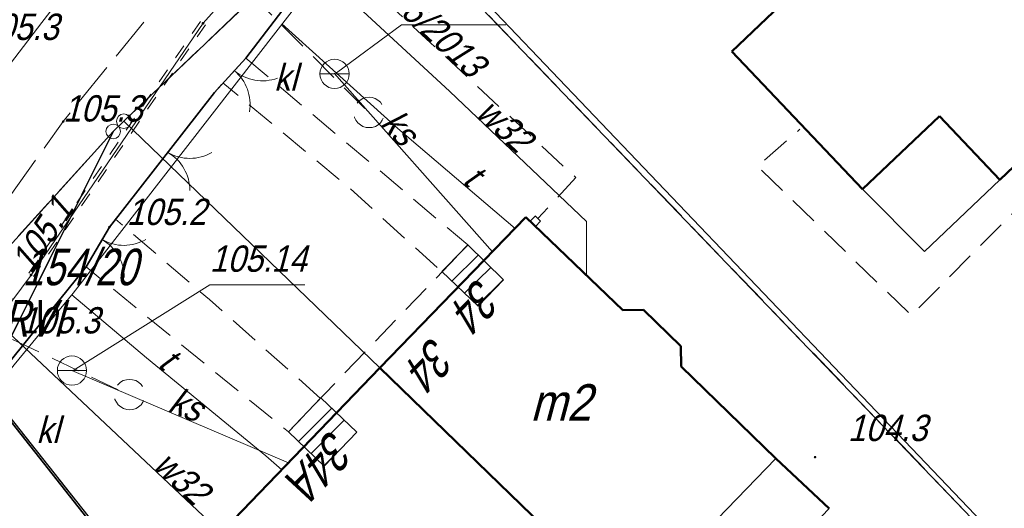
# Model space of a CAD drawing. Extents: x 6530721 to 6531385, y 5978377 to 5979143.
# Tile 66 of 146: x 6531016 to 6531050, y 5978767 to 5978784. Entities that reach past the tile are written whole.
import ezdxf
from ezdxf.enums import TextEntityAlignment as Align

# ---------------------------------------------------------------- set-up
doc = ezdxf.new("R2010")
doc.units = 0
doc.set_wipeout_variables(frame=1)
for name, pattern in [('AB_rokocin 2014-08-13 AC2004$0$0.5_0.5', [1, 0.5, -0.5]), ('AB_rokocin 2014-08-13 AC2004$0$1.0_0.5', [1.5, 1, -0.5]), ('AB_rokocin 2014-08-13 AC2004$0$1.5_0.5', [2, 1.5, -0.5]), ('AB_rokocin 2014-08-13 AC2004$0$l217_500', [2, 1.5, -0.5]), ('AB_rokocin 2014-08-13 AC2004$0$l219_500', [0]), ('AB_rokocin 2014-08-13 AC2004$0$mz1.0_0.5', [1.5, 1, -0.5])]:
    doc.linetypes.add(name, pattern=pattern)
for name, color, linetype, lineweight in [('AB-wymiarowa', 7, 'Continuous', 30), ('AB_rokocin 2014-08-13 AC2004$0$!arkusz4', 7, 'Continuous', 18), ('AB_rokocin 2014-08-13 AC2004$0$202-Punkt graniczny stabilizowany trwale', 7, 'Continuous', 18), ('AB_rokocin 2014-08-13 AC2004$0$203-Punkt załamania granicy działki nie stabilizowany', 7, 'Continuous', 18), ('AB_rokocin 2014-08-13 AC2004$0$209-Opis konturu klasyfikacyjnego', 7, 'Continuous', 18), ('AB_rokocin 2014-08-13 AC2004$0$211-Nr działki', 7, 'Continuous', 18), ('AB_rokocin 2014-08-13 AC2004$0$217-Granica konturu klasyfikcyjnego', 7, 'Continuous', 18), ('AB_rokocin 2014-08-13 AC2004$0$219-Linia granicy', 7, 'Continuous', 18), ('AB_rokocin 2014-08-13 AC2004$0$238-Punkt adresowy budynku', 7, 'Continuous', 18), ('AB_rokocin 2014-08-13 AC2004$0$312-Budynek', 7, 'Continuous', 18), ('AB_rokocin 2014-08-13 AC2004$0$312-Numer ewidencyjny budynku-Atr124', 7, 'Continuous', 18), ('AB_rokocin 2014-08-13 AC2004$0$320-część budynku wyodrębniona ze względu na liczbę kondygnacji naziemnych (powierzchnia)', 7, 'Continuous', 18), ('AB_rokocin 2014-08-13 AC2004$0$352-schody (powierzchnia)', 7, 'Continuous', 18), ('AB_rokocin 2014-08-13 AC2004$0$625-Punkt rzędnej przewodu-SEPOD', 7, 'Continuous', 18), ('AB_rokocin 2014-08-13 AC2004$0$625-Punkt rzędnej przewodu-SEPOD-Atr2', 7, 'Continuous', 18), ('AB_rokocin 2014-08-13 AC2004$0$905-Brama w ogrodzeniu', 7, 'Continuous', 18), ('AB_rokocin 2014-08-13 AC2004$0$996-Tekst dodatkowy mały', 7, 'Continuous', 18), ('AB_rokocin 2014-08-13 AC2004$0$chodnik (powierzchnia)', 7, 'Continuous', 18), ('AB_rokocin 2014-08-13 AC2004$0$jezdnia (powierzchnia)', 7, 'Continuous', 18), ('AB_rokocin 2014-08-13 AC2004$0$krawężnik (linia)', 7, 'Continuous', 18), ('AB_rokocin 2014-08-13 AC2004$0$ogrodzenie trwałe (linia)', 7, 'Continuous', 18), ('AB_rokocin 2014-08-13 AC2004$0$osadnik kanalizacji lokalnej (dół Chambeau) (powierzchnia)-SK - symbol', 7, 'Continuous', 18), ('AB_rokocin 2014-08-13 AC2004$0$osadnik kanalizacji lokalnej (dół Chambeau) (powierzchnia)-SK - symbol-Atr17', 7, 'Continuous', 18), ('AB_rokocin 2014-08-13 AC2004$0$osadnik kanalizacji lokalnej (dół Chambeau) (powierzchnia)-SK - symbol-Atr2', 7, 'Continuous', 18), ('AB_rokocin 2014-08-13 AC2004$0$przepust (powierzchnia)', 7, 'Continuous', 18), ('AB_rokocin 2014-08-13 AC2004$0$przewód elektroenergetyczny (linia)-SEPOD', 7, 'Continuous', 18), ('AB_rokocin 2014-08-13 AC2004$0$przewód gazowy - projektowany (linia)-SG', 7, 'Continuous', 18), ('AB_rokocin 2014-08-13 AC2004$0$przewód gazowy - projektowany (linia)-SG-Atr1', 7, 'Continuous', 18), ('AB_rokocin 2014-08-13 AC2004$0$przewód kanalizacyjny (linia)-SK', 7, 'Continuous', 18), ('AB_rokocin 2014-08-13 AC2004$0$przewód kanalizacyjny (linia)-SK-Atr1', 7, 'Continuous', 18), ('AB_rokocin 2014-08-13 AC2004$0$przewód kanalizacyjny - projektowany (linia)-SK', 7, 'Continuous', 18), ('AB_rokocin 2014-08-13 AC2004$0$przewód telekomunikacyjny (linia)-STPOD', 7, 'Continuous', 18), ('AB_rokocin 2014-08-13 AC2004$0$przewód telekomunikacyjny (linia)-STPOD-Atr1', 7, 'Continuous', 18), ('AB_rokocin 2014-08-13 AC2004$0$przewód wodociągowy (linia)-SW', 7, 'Continuous', 18), ('AB_rokocin 2014-08-13 AC2004$0$przewód wodociągowy (linia)-SW-Atr1', 7, 'Continuous', 18), ('AB_rokocin 2014-08-13 AC2004$0$punkt wysokościowy naturalny', 7, 'Continuous', 18), ('AB_rokocin 2014-08-13 AC2004$0$punkt wysokościowy naturalny-Atr2', 7, 'Continuous', 18)]:
    doc.layers.add(name, color=color, linetype=linetype, lineweight=lineweight)
doc.styles.add('AB_rokocin 2014-08-13 AC2004$0$Standard', font='txt')
doc.linetypes.add('AB_rokocin 2014-08-13 AC2004$0$902-500', pattern='A,3.75,0,[1,ksztalty.shx,S=0.5,R=0,X=0,Y=0],3.75', length=7.5)

# ---------------------------------------------------------------- blocks, each defined once
blk = doc.blocks.new('AB_rokocin 2014-08-13 AC2004$0$621')
at = {"linetype": 'Continuous', "lineweight": 0}
h = blk.add_hatch(color=0, dxfattribs=at)
edge = h.paths.add_edge_path()
edge.add_arc((0, 0), 0.05, 0, 360)
blk = doc.blocks.new('AB_rokocin 2014-08-13 AC2004$0$PW01')
at = {"linetype": 'Continuous', "lineweight": 13}
h = blk.add_hatch(color=0, dxfattribs=at)
edge = h.paths.add_edge_path()
edge.add_arc((0, 0), 0.045, 0, 360)
blk = doc.blocks.new('AB_rokocin 2014-08-13 AC2004$0$US07')
at = {"color": 0, "linetype": 'Continuous', "lineweight": 13}
for q in [(-0.5, 0), (0.5, 0)]:
    blk.add_line((0, 0), q, dxfattribs=at)
blk.add_circle((0, 0), 0.5, dxfattribs=at)
blk = doc.blocks.new('AB_rokocin 2014-08-13 AC2004$0$905')
at = {"color": 0, "linetype": 'Continuous', "lineweight": 0}
for centre, start, end in [((-1.5, 0), 0, 60), ((1.5, 0), 120, 180)]:
    blk.add_arc(centre, 1.5, start, end, dxfattribs=at)
blk = doc.blocks.new('AB_rokocin 2014-08-13 AC2004$0$202')
at = {"color": 0, "linetype": 'Continuous', "lineweight": 0}
blk.add_circle((0, 0), 0.25, dxfattribs=at)
blk = doc.blocks.new('AB_rokocin 2014-08-13 AC2004$0$203')
at = {"linetype": 'Continuous', "lineweight": 0}
h = blk.add_hatch(color=0, dxfattribs=at)
edge = h.paths.add_edge_path()
edge.add_arc((0, 0), 0.045, 0, 360)
blk = doc.blocks.new('AB_rokocin 2014-08-13 AC2004')
at = {"layer": 'AB_rokocin 2014-08-13 AC2004$0$217-Granica konturu klasyfikcyjnego', "color": 3, "linetype": 'AB_rokocin 2014-08-13 AC2004$0$l217_500', "lineweight": 18, "flags": 128}
for points in [[(6531019.74, 5978780.18), (6531028.07, 5978788.12)], [(6531019.74, 5978780.18), (6531028.07, 5978788.12)], [(6531028.07, 5978788.12), (6531059.64, 5978755.25)], [(6531028.07, 5978788.12), (6531059.64, 5978755.25)], [(6531019.38, 5978779.83), (6531019.74, 5978780.18)], [(6531019.38, 5978779.83), (6531019.74, 5978780.18)], [(6531013.46, 5978773.3), (6531019.38, 5978779.83)], [(6531013.46, 5978773.3), (6531019.38, 5978779.83)], [(6531015.02, 5978771.1), (6531019.38, 5978779.83)], [(6531015.02, 5978771.1), (6531019.38, 5978779.83)], [(6531015.02, 5978771.1), (6531034.19, 5978746.85)], [(6531015.02, 5978771.1), (6531034.19, 5978746.85)]]:
    blk.add_lwpolyline(points, dxfattribs=at)
at = {"layer": 'AB_rokocin 2014-08-13 AC2004$0$219-Linia granicy', "color": 92, "linetype": 'AB_rokocin 2014-08-13 AC2004$0$l219_500', "lineweight": 30, "flags": 128}
for points in [[(6531028.07, 5978788.12), (6531019.74, 5978780.18)], [(6531028.07, 5978788.12), (6531019.74, 5978780.18)], [(6531059.64, 5978755.25), (6531028.07, 5978788.12)], [(6531059.64, 5978755.25), (6531028.07, 5978788.12)], [(6531019.74, 5978780.18), (6531019.38, 5978779.83)], [(6531019.74, 5978780.18), (6531019.38, 5978779.83)], [(6531028.5, 5978771.74), (6531019.74, 5978780.18)], [(6531019.38, 5978779.83), (6531013.46, 5978773.3)], [(6531019.38, 5978779.83), (6531013.46, 5978773.3)], [(6531019.38, 5978779.83), (6531015.02, 5978771.1)], [(6531019.38, 5978779.83), (6531015.02, 5978771.1)], [(6531037.03, 5978763.47), (6531028.5, 5978771.74)], [(6531034.19, 5978746.85), (6531015.02, 5978771.1)], [(6531034.19, 5978746.85), (6531015.02, 5978771.1)]]:
    blk.add_lwpolyline(points, dxfattribs=at)
at = {"layer": 'AB_rokocin 2014-08-13 AC2004$0$312-Budynek', "color": 250, "linetype": 'Continuous', "lineweight": 50, "flags": 128}
for points in [[(6531040.53, 5978782.56), (6531045.98, 5978787.76)], [(6531055.31, 5978783.52), (6531049.7, 5978778.18)], [(6531045, 5978777.86), (6531040.53, 5978782.56)], [(6531047.63, 5978780.35), (6531045, 5978777.86)], [(6531049.7, 5978778.18), (6531047.63, 5978780.35)], [(6531028.5, 5978771.74), (6531033.49, 5978776.9)], [(6531033.49, 5978776.9), (6531036.81, 5978773.72)], [(6531036.81, 5978773.72), (6531037.51, 5978773.73)], [(6531037.51, 5978773.73), (6531038.79, 5978772.49)], [(6531038.79, 5978772.49), (6531038.8, 5978771.79)], [(6531023.5, 5978766.56), (6531028.5, 5978771.74)], [(6531037.03, 5978763.47), (6531028.5, 5978771.74)], [(6531028.5, 5978771.74), (6531037.03, 5978763.47)], [(6531038.8, 5978771.79), (6531042.04, 5978768.64)], [(6531042.04, 5978768.64), (6531043.86, 5978766.93)]]:
    blk.add_lwpolyline(points, dxfattribs=at)
at = {"layer": 'AB_rokocin 2014-08-13 AC2004$0$320-część budynku wyodrębniona ze względu na liczbę kondygnacji naziemnych (powierzchnia)', "color": 7, "linetype": 'Continuous', "lineweight": 18, "flags": 128}
blk.add_lwpolyline([(6531037.03, 5978763.47), (6531042.04, 5978768.64), (6531043.86, 5978766.93), (6531038.89, 5978761.74), (6531033.83, 5978756.49), (6531032.03, 5978758.3)], dxfattribs=at)
at = {"layer": 'AB_rokocin 2014-08-13 AC2004$0$352-schody (powierzchnia)', "color": 252, "linetype": 'Continuous', "lineweight": 18}
for p, q in [((6531030.62, 5978775.04), (6531031.49, 5978775.93)), ((6531031.51, 5978775.95), (6531032.72, 5978774.75)), ((6531031.86, 5978775.6), (6531030.96, 5978774.71)), ((6531032.29, 5978775.18), (6531031.39, 5978774.3)), ((6531031.86, 5978773.85), (6531030.62, 5978775.04)), ((6531032.71, 5978774.76), (6531031.83, 5978773.88)), ((6531032.72, 5978774.75), (6531031.86, 5978773.85)), ((6531025.37, 5978769.56), (6531026.48, 5978770.72)), ((6531026.48, 5978770.72), (6531027.71, 5978769.55)), ((6531026.85, 5978770.37), (6531025.71, 5978769.22)), ((6531027.28, 5978769.95), (6531026.15, 5978768.81)), ((6531026.59, 5978768.38), (6531025.37, 5978769.56)), ((6531027.71, 5978769.55), (6531026.59, 5978768.38)), ((6531027.25, 5978769.06), (6531026.58, 5978768.39))]:
    blk.add_line(p, q, dxfattribs=at)
at = {"layer": 'AB_rokocin 2014-08-13 AC2004$0$chodnik (powierzchnia)', "color": 252, "linetype": 'AB_rokocin 2014-08-13 AC2004$0$mz1.0_0.5', "lineweight": 18, "flags": 128}
blk.add_lwpolyline([(6531023.91, 5978782.34), (6531031.51, 5978775.95), (6531025.37, 5978769.56), (6531018.45, 5978775.2), (6531019.25, 5978776.56), (6531022.84, 5978781.16)], close=True, dxfattribs=at)
for points in [[(6531031.51, 5978775.95), (6531030.61, 5978775.03), (6531027.42, 5978777.93), (6531023.13, 5978781.49)], [(6531050.2, 5978777.7), (6531050.5, 5978777.4), (6531046.67, 5978773.54), (6531041.41, 5978778.64), (6531042.86, 5978779.91)], [(6531026.47, 5978770.7), (6531022.67, 5978774.08), (6531019.46, 5978776.83)]]:
    blk.add_lwpolyline(points, dxfattribs=at)
at = {"layer": 'AB_rokocin 2014-08-13 AC2004$0$jezdnia (powierzchnia)', "color": 252, "linetype": 'AB_rokocin 2014-08-13 AC2004$0$1.5_0.5', "lineweight": 18, "flags": 128}
blk.add_lwpolyline([(6530985.78, 5979082.6), (6530984.46, 5979063.44), (6530982.52, 5979039.61), (6530981.54, 5979013.49), (6530979.39, 5978979.44), (6530978.32, 5978955.43), (6530977.32, 5978924.35), (6530977.18, 5978898.97), (6530975.4, 5978882.76), (6530973.84, 5978878.32), (6530971.37, 5978876.16), (6530968.23, 5978875.09), (6530950.8, 5978875.6), (6530950.25, 5978872.17), (6530968.11, 5978871.47), (6530973.1, 5978871.84), (6530979.12, 5978872.07), (6530985.71, 5978871.57), (6530988.36, 5978870.67), (6531008.02, 5978871.57), (6531029.25, 5978872.87), (6531034.44, 5978873.09), (6531036.17, 5978871.36), (6531037.18, 5978869.25), (6531041.13, 5978844.83), (6531042.78, 5978824.44), (6531036.31, 5978809.51), (6531027.43, 5978796.52), (6531014.3, 5978782.64), (6530999.37, 5978764.06), (6530996.85, 5978762.8), (6530994.1, 5978762.43), (6530991.66, 5978762.96), (6530999.88, 5978750.96), (6531000.38, 5978752.27), (6531000.47, 5978755.1), (6531001.45, 5978757.52), (6531017.67, 5978780.17), (6531028.21, 5978793.19), (6531039.69, 5978808.37), (6531046.64, 5978824.27)], dxfattribs=at)
at = {"layer": 'AB_rokocin 2014-08-13 AC2004$0$krawężnik (linia)', "color": 252, "linetype": 'Continuous', "lineweight": 18, "flags": 128}
blk.add_lwpolyline([(6531049.7, 5978778.18), (6531047.12, 5978775.72), (6531045, 5978777.86)], dxfattribs=at)
at = {"layer": 'AB_rokocin 2014-08-13 AC2004$0$ogrodzenie trwałe (linia)', "color": 252, "linetype": 'AB_rokocin 2014-08-13 AC2004$0$902-500', "lineweight": 35, "flags": 128}
for points in [[(6531040.81, 5978802.39), (6531039, 5978800.16), (6531036.52, 5978797.32), (6531032.64, 5978793), (6531031.99, 5978792.22), (6531028.23, 5978787.99), (6531023.91, 5978782.34), (6531022.84, 5978781.16), (6531019.25, 5978776.56), (6531018.45, 5978775.2), (6531015.04, 5978770.97), (6531046.86, 5978730.59), (6531039.44, 5978715.67), (6531033.78, 5978704.64), (6531018.6, 5978726.77), (6531018.12, 5978727.63), (6531015.98, 5978730.61), (6531012.74, 5978734.92), (6531010.83, 5978737.95), (6531010.09, 5978738.95), (6531000.92, 5978751.92), (6531009.07, 5978762.86), (6531009.68, 5978763.74), (6531015.04, 5978770.97)], [(6531046.86, 5978730.59), (6531049.22, 5978735.17), (6531058.04, 5978750.16), (6531060.18, 5978754.85), (6531028.84, 5978787.69), (6531028.39, 5978788.16)]]:
    blk.add_lwpolyline(points, dxfattribs=at)
at = {"layer": 'AB_rokocin 2014-08-13 AC2004$0$osadnik kanalizacji lokalnej (dół Chambeau) (powierzchnia)-SK - symbol-Atr2', "color": 34, "linetype": 'ByBlock', "flags": 128}
for points in [[(6531027.01, 5978781.84), (6531029.24, 5978783.48), (6531032.801, 5978783.48)], [(6531018.01, 5978771.65), (6531022.68, 5978774.58), (6531025.935, 5978774.58)]]:
    blk.add_lwpolyline(points, dxfattribs=at)
at = {"layer": 'AB_rokocin 2014-08-13 AC2004$0$przepust (powierzchnia)', "color": 7, "linetype": 'AB_rokocin 2014-08-13 AC2004$0$0.5_0.5', "lineweight": 18, "flags": 128}
for points in [[(6531022.36, 5978783.59), (6531016.49, 5978774.98)], [(6531022.53, 5978783.48), (6531016.65, 5978774.87)]]:
    blk.add_lwpolyline(points, dxfattribs=at)
at = {"layer": 'AB_rokocin 2014-08-13 AC2004$0$przewód elektroenergetyczny (linia)-SEPOD', "color": 1, "linetype": 'Continuous', "lineweight": 18, "flags": 128}
for points in [[(6531035.15, 5978797.28), (6531029.86, 5978792.59), (6531027.57, 5978790.03), (6531026.63, 5978788.22), (6531022.45, 5978783.53)], [(6531016.57, 5978774.92), (6530999.78, 5978752.35), (6531009.61, 5978738.01), (6531012.53, 5978734.1), (6531018.44, 5978725.66), (6531033.46, 5978703.79), (6531047.58, 5978687.83), (6531071.83, 5978661.18), (6531077.69, 5978661.73), (6531081.66, 5978668.68), (6531091.97, 5978688.52), (6531101.98, 5978708.16), (6531112.22, 5978727.55), (6531122.08, 5978747.33), (6531132, 5978765.74), (6531132.11, 5978766.31), (6531132.42, 5978767.25), (6531132.14, 5978777.68), (6531136.89, 5978786.86), (6531137.71, 5978789.05)], [(6531022.45, 5978783.53), (6531016.57, 5978774.92)]]:
    blk.add_lwpolyline(points, dxfattribs=at)
at = {"layer": 'AB_rokocin 2014-08-13 AC2004$0$przewód gazowy - projektowany (linia)-SG', "color": 52, "linetype": 'AB_rokocin 2014-08-13 AC2004$0$1.0_0.5', "lineweight": 18, "flags": 128}
blk.add_lwpolyline([(6531026.34, 5978786.47), (6531035.2, 5978778.25), (6531033.9, 5978776.85)], dxfattribs=at)
blk.add_lwpolyline([(6531033.81, 5978776.94), (6531033.99, 5978776.76), (6531033.82, 5978776.58), (6531033.64, 5978776.76)], close=True, dxfattribs=at)
at = {"layer": 'AB_rokocin 2014-08-13 AC2004$0$przewód kanalizacyjny (linia)-SK', "color": 34, "linetype": 'Continuous', "lineweight": 18, "flags": 128}
for points in [[(6531026.93, 5978781.82), (6531032.35, 5978775.71)], [(6531017.97, 5978771.65), (6531025.37, 5978768.5)]]:
    blk.add_lwpolyline(points, dxfattribs=at)
at = {"layer": 'AB_rokocin 2014-08-13 AC2004$0$przewód kanalizacyjny - projektowany (linia)-SK', "color": 32, "linetype": 'AB_rokocin 2014-08-13 AC2004$0$1.0_0.5', "lineweight": 18, "flags": 128}
for points in [[(6531027.98, 5978780.62), (6531019.65, 5978788.96)], [(6531009.16, 5978775.94), (6531019.75, 5978770.9)]]:
    blk.add_lwpolyline(points, dxfattribs=at)
for points in [[(6531028.44, 5978780.06), (6531028.35, 5978780), (6531028.24, 5978779.97), (6531028.13, 5978779.96), (6531028.03, 5978779.97), (6531027.92, 5978780), (6531027.83, 5978780.06), (6531027.74, 5978780.13), (6531027.68, 5978780.22), (6531027.63, 5978780.31), (6531027.61, 5978780.42), (6531027.61, 5978780.53), (6531027.63, 5978780.64), (6531027.68, 5978780.74), (6531027.74, 5978780.83), (6531027.82, 5978780.9), (6531027.91, 5978780.96), (6531028.02, 5978780.99), (6531028.13, 5978781), (6531028.23, 5978780.99), (6531028.34, 5978780.96), (6531028.43, 5978780.9), (6531028.52, 5978780.83), (6531028.58, 5978780.74), (6531028.63, 5978780.65), (6531028.65, 5978780.54), (6531028.65, 5978780.43), (6531028.63, 5978780.32), (6531028.58, 5978780.22), (6531028.52, 5978780.13)], [(6531020.25, 5978770.41), (6531020.16, 5978770.35), (6531020.05, 5978770.32), (6531019.94, 5978770.31), (6531019.84, 5978770.32), (6531019.73, 5978770.35), (6531019.64, 5978770.41), (6531019.55, 5978770.48), (6531019.49, 5978770.57), (6531019.44, 5978770.66), (6531019.42, 5978770.77), (6531019.42, 5978770.88), (6531019.44, 5978770.99), (6531019.49, 5978771.09), (6531019.55, 5978771.18), (6531019.63, 5978771.25), (6531019.72, 5978771.31), (6531019.83, 5978771.34), (6531019.94, 5978771.35), (6531020.04, 5978771.34), (6531020.15, 5978771.31), (6531020.24, 5978771.25), (6531020.33, 5978771.18), (6531020.39, 5978771.09), (6531020.44, 5978771), (6531020.46, 5978770.89), (6531020.46, 5978770.78), (6531020.44, 5978770.67), (6531020.39, 5978770.57), (6531020.33, 5978770.48)]]:
    blk.add_lwpolyline(points, close=True, dxfattribs=at)
at = {"layer": 'AB_rokocin 2014-08-13 AC2004$0$przewód telekomunikacyjny (linia)-STPOD', "color": 30, "linetype": 'Continuous', "lineweight": 18, "flags": 128}
for points in [[(6530959.42, 5978808.41), (6530965.43, 5978799.83), (6530968.78, 5978794.78), (6530973.97, 5978787.45), (6530977.67, 5978782.15), (6530981.23, 5978777.09), (6530983.94, 5978778.42), (6530989.79, 5978769.77), (6530994.03, 5978763.46), (6530996.43, 5978759.9), (6530998.79, 5978756.77), (6531001.7, 5978753.69), (6531005.43, 5978758.48), (6531010.3, 5978764.63), (6531015.99, 5978771.85), (6531018.01, 5978774.3), (6531025.85, 5978784.41), (6531027.94, 5978787.09), (6531028.12, 5978789.16), (6531034.2, 5978795.72), (6531038.85, 5978799.89), (6531041.99, 5978803.33)], [(6531033.12, 5978776.51), (6531029.11, 5978779.93), (6531025.15, 5978783.51)], [(6531017.96, 5978774.24), (6531020.52, 5978772.09), (6531024.6, 5978768.73), (6531025.15, 5978768.26)]]:
    blk.add_lwpolyline(points, dxfattribs=at)
at = {"layer": 'AB_rokocin 2014-08-13 AC2004$0$przewód wodociągowy (linia)-SW', "color": 5, "linetype": 'Continuous', "lineweight": 18, "flags": 128}
for points in [[(6531034.62, 5978806.42), (6531027.43, 5978796.52), (6531021.7, 5978789.72), (6531016.94, 5978783.56), (6531011.83, 5978776.89), (6531005.05, 5978767.96), (6530999.49, 5978763.79), (6530994.24, 5978760.05), (6530986.91, 5978770.31), (6530982.79, 5978776.88), (6530976.96, 5978785.38), (6530970.65, 5978794.9), (6530964.66, 5978803.3)], [(6531021.69, 5978789.7), (6531030.89, 5978781.2), (6531035.56, 5978776.75), (6531035.56, 5978774.92)], [(6531011.81, 5978776.86), (6531014.18, 5978774.47), (6531022.45, 5978766.68), (6531024.53, 5978764.75), (6531025.7, 5978764.8)]]:
    blk.add_lwpolyline(points, dxfattribs=at)
at = {"layer": 'AB_rokocin 2014-08-13 AC2004$0$202-Punkt graniczny stabilizowany trwale', "color": 7, "linetype": 'Continuous', "lineweight": 18, "rotation": 171.887}
for p in [(6531019.74, 5978780.18), (6531019.38, 5978779.83)]:
    blk.add_blockref('AB_rokocin 2014-08-13 AC2004$0$202', p, dxfattribs=at)
at = {"layer": 'AB_rokocin 2014-08-13 AC2004$0$203-Punkt załamania granicy działki nie stabilizowany', "color": 7, "linetype": 'Continuous', "lineweight": 18, "rotation": 171.887}
blk.add_blockref('AB_rokocin 2014-08-13 AC2004$0$203', (6531028.5, 5978771.74), dxfattribs=at)
at = {"layer": 'AB_rokocin 2014-08-13 AC2004$0$625-Punkt rzędnej przewodu-SEPOD', "color": 1, "linetype": 'Continuous', "lineweight": 18}
for p in [(6531022.45, 5978783.53), (6531016.57, 5978774.92)]:
    blk.add_blockref('AB_rokocin 2014-08-13 AC2004$0$621', p, dxfattribs=at)
at = {"layer": 'AB_rokocin 2014-08-13 AC2004$0$905-Brama w ogrodzeniu', "color": 252, "linetype": 'Continuous', "lineweight": 35}
for p, rotation in [((6531023.52, 5978781.91), 230.136), ((6531021.25, 5978779.11), 240.032), ((6531019, 5978776.13), 240.3450000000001)]:
    blk.add_blockref('AB_rokocin 2014-08-13 AC2004$0$905', p, dxfattribs=dict(at, rotation=rotation))
at = {"layer": 'AB_rokocin 2014-08-13 AC2004$0$osadnik kanalizacji lokalnej (dół Chambeau) (powierzchnia)-SK - symbol', "color": 7, "linetype": 'Continuous', "lineweight": 18}
for p in [(6531026.95, 5978781.8), (6531017.97, 5978771.65)]:
    blk.add_blockref('AB_rokocin 2014-08-13 AC2004$0$US07', p, dxfattribs=at)
at = {"layer": 'AB_rokocin 2014-08-13 AC2004$0$punkt wysokościowy naturalny', "color": 7, "linetype": 'Continuous', "lineweight": 13}
for p in [(6531017.67, 5978780.17), (6531019.25, 5978776.56), (6531043.38, 5978768.69)]:
    blk.add_blockref('AB_rokocin 2014-08-13 AC2004$0$PW01', p, dxfattribs=at)
at = {"layer": 'AB_rokocin 2014-08-13 AC2004$0$209-Opis konturu klasyfikacyjnego', "color": 3, "linetype": 'Continuous', "lineweight": 20, "style": 'AB_rokocin 2014-08-13 AC2004$0$Standard', "oblique": 15, "width": 0.743}
blk.add_text('dr/RVI', height=1.25, dxfattribs=at).set_placement((6531014.14, 5978772.81))
at = {"layer": 'AB_rokocin 2014-08-13 AC2004$0$211-Nr działki', "color": 92, "linetype": 'Continuous', "lineweight": 30, "style": 'AB_rokocin 2014-08-13 AC2004$0$Standard', "oblique": 15, "width": 0.763}
blk.add_text('154/20', height=1.25, dxfattribs=at).set_placement((6531016.28, 5978774.57))
at = {"layer": 'AB_rokocin 2014-08-13 AC2004$0$238-Punkt adresowy budynku', "color": 7, "linetype": 'Continuous', "lineweight": 20, "style": 'AB_rokocin 2014-08-13 AC2004$0$Standard', "oblique": 15}
for s, rotation, width, p in [('34', 225.962, 0.757, (6531031.39, 5978774.37)), ('34A', 226.014, 0.786, (6531026.05, 5978768.85))]:
    blk.add_text(s, height=1.25, rotation=rotation, dxfattribs=dict(at, width=width)).set_placement(p, align=Align.CENTER)
at = {"layer": 'AB_rokocin 2014-08-13 AC2004$0$312-Numer ewidencyjny budynku-Atr124', "color": 7, "linetype": 'ByBlock', "lineweight": 20, "style": 'AB_rokocin 2014-08-13 AC2004$0$Standard', "oblique": 15, "width": 0.896}
blk.add_text('m2', height=1.25, dxfattribs=at).set_placement((6531034.68, 5978770.56), align=Align.MIDDLE_CENTER)
at = {"layer": 'AB_rokocin 2014-08-13 AC2004$0$625-Punkt rzędnej przewodu-SEPOD-Atr2', "color": 1, "linetype": 'ByBlock', "lineweight": 20, "style": 'AB_rokocin 2014-08-13 AC2004$0$Standard', "oblique": 15, "width": 0.9}
blk.add_text('105.1', height=0.9, rotation=56.487, dxfattribs=at).set_placement((6531016.57, 5978774.92))
at = {"layer": 'AB_rokocin 2014-08-13 AC2004$0$996-Tekst dodatkowy mały', "color": 7, "linetype": 'Continuous', "lineweight": 20, "style": 'AB_rokocin 2014-08-13 AC2004$0$Standard', "oblique": 15, "width": 0.757}
blk.add_text('34', height=1.25, rotation=225.96, dxfattribs=at).set_placement((6531030.32, 5978772.87))
at = {"layer": 'AB_rokocin 2014-08-13 AC2004$0$osadnik kanalizacji lokalnej (dół Chambeau) (powierzchnia)-SK - symbol-Atr17', "color": 7, "linetype": 'ByBlock', "lineweight": 20, "style": 'AB_rokocin 2014-08-13 AC2004$0$Standard', "oblique": 15, "width": 0.9}
for p in [(6531024.88, 5978781.23), (6531016.75, 5978769.17)]:
    blk.add_text('kl', height=0.9, dxfattribs=at).set_placement(p)
at = {"layer": 'AB_rokocin 2014-08-13 AC2004$0$osadnik kanalizacji lokalnej (dół Chambeau) (powierzchnia)-SK - symbol-Atr2', "color": 34, "linetype": 'ByBlock', "lineweight": 20, "style": 'AB_rokocin 2014-08-13 AC2004$0$Standard', "oblique": 15, "width": 0.9}
blk.add_text('105.14', height=0.9, dxfattribs=at).set_placement((6531022.68, 5978775.03))
at = {"layer": 'AB_rokocin 2014-08-13 AC2004$0$przewód gazowy - projektowany (linia)-SG-Atr1', "color": 40, "linetype": 'ByBlock', "lineweight": 20, "style": 'AB_rokocin 2014-08-13 AC2004$0$Standard', "oblique": 15, "width": 0.9}
blk.add_text('g-316/2013', height=0.9, rotation=317.146, dxfattribs=at).set_placement((6531027.56, 5978785.34))
at = {"layer": 'AB_rokocin 2014-08-13 AC2004$0$przewód kanalizacyjny (linia)-SK-Atr1', "color": 34, "linetype": 'ByBlock', "lineweight": 20, "style": 'AB_rokocin 2014-08-13 AC2004$0$Standard', "oblique": 15, "width": 0.9}
for rotation, p in [(312.361, (6531028.48, 5978780.07)), (337.745, (6531021.21, 5978770.28))]:
    blk.add_text('ks', height=0.9, rotation=rotation, dxfattribs=at).set_placement(p)
at = {"layer": 'AB_rokocin 2014-08-13 AC2004$0$przewód telekomunikacyjny (linia)-STPOD-Atr1', "color": 30, "linetype": 'ByBlock', "lineweight": 20, "style": 'AB_rokocin 2014-08-13 AC2004$0$Standard', "oblique": 15, "width": 0.9}
for rotation, p in [(320.301, (6531031.28, 5978778.09)), (321.374, (6531020.86, 5978771.81))]:
    blk.add_text('t', height=0.9, rotation=rotation, dxfattribs=at).set_placement(p)
at = {"layer": 'AB_rokocin 2014-08-13 AC2004$0$przewód wodociągowy (linia)-SW-Atr1', "color": 5, "linetype": 'ByBlock', "lineweight": 20, "style": 'AB_rokocin 2014-08-13 AC2004$0$Standard', "oblique": 15, "width": 0.9}
for rotation, p in [(317.135, (6531031.73, 5978780.4)), (317.499, (6531020.68, 5978768.34))]:
    blk.add_text('w32', height=0.9, rotation=rotation, dxfattribs=at).set_placement(p)
at = {"layer": 'AB_rokocin 2014-08-13 AC2004$0$punkt wysokościowy naturalny-Atr2', "color": 252, "linetype": 'ByBlock', "lineweight": 20, "style": 'AB_rokocin 2014-08-13 AC2004$0$Standard', "oblique": 15, "width": 0.9}
for s, p in [('105.3', (6531014.8, 5978782.96)), ('105.3', (6531017.67, 5978780.17)), ('105.2', (6531019.84, 5978776.63)), ('105.3', (6531016.2, 5978772.92)), ('104.3', (6531044.5, 5978769.24))]:
    blk.add_text(s, height=0.9, dxfattribs=at).set_placement(p)
at = {"linetype": 'ByBlock'}
blk.add_wipeout([(6530875.993, 5978760.343), (6530918.965, 5978786.026), (6531046.134, 5978573.254), (6531003.162, 5978547.571)], dxfattribs=at).dxf.layer = 'AB_rokocin 2014-08-13 AC2004$0$!arkusz4'

msp = doc.modelspace()

# ---------------------------------------------------------------- block references
at = {"layer": 'AB-wymiarowa'}
msp.add_blockref('AB_rokocin 2014-08-13 AC2004', (0, 0), dxfattribs=at)

doc.saveas('drawing.dxf')
